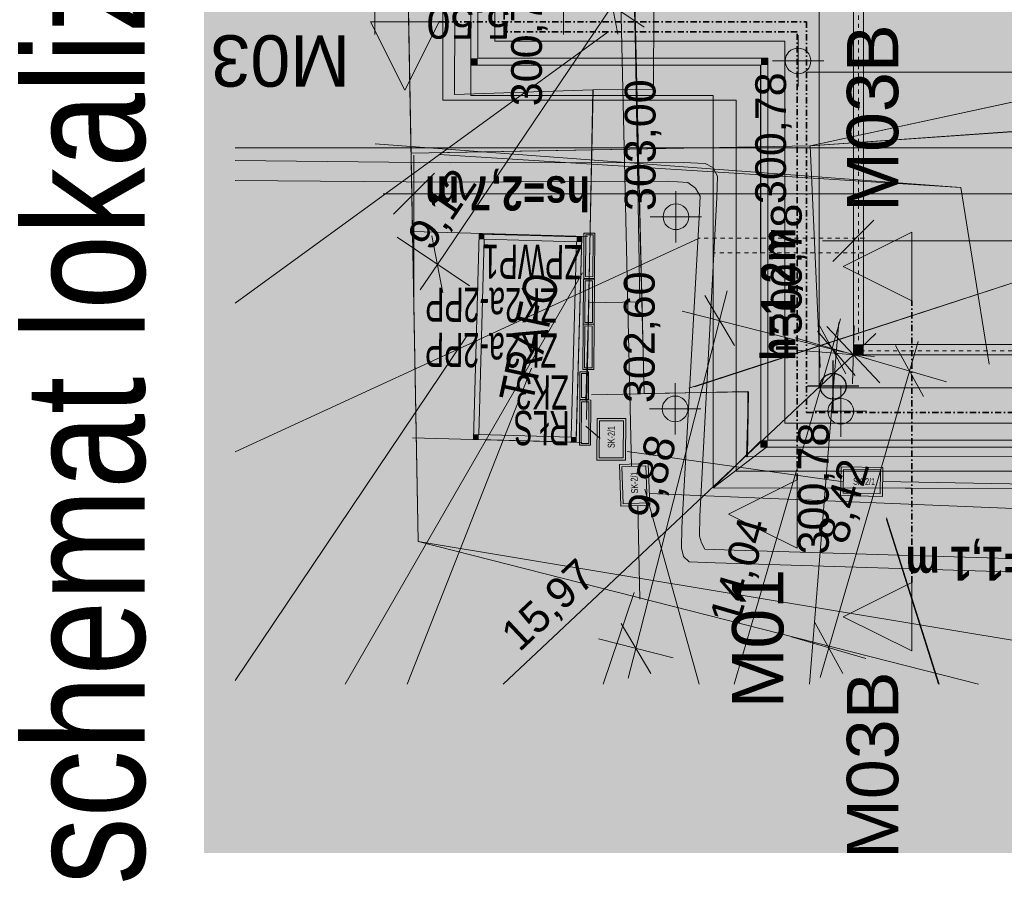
# Model space of a CAD drawing. Extents: x 250 to 10950, y 49 to 2920.
# Tile 15 of 23: x 9904 to 10314, y 1320 to 1681. Entities that reach past the tile are written whole.
import ezdxf
from ezdxf.xclip import XClip

# ---------------------------------------------------------------- set-up
doc = ezdxf.new("R2010")
doc.units = 0
doc.header["$MEASUREMENT"] = 0
doc.header["$XCLIPFRAME"] = 0
for name, pattern in [('Kropki i Kreski', [72, 36, -18, 0, -18]), ('Przerywana', [48, 24, -24]), ('zzzxref_260316$0$DASHED', [190500, 127000, -63500]), ('zzzxref_260316$0$pzt_11-06-2015 (2)$0$j-CENTER', [2000000.0, 1250000.0, -250000, 250000, -250000])]:
    doc.linetypes.add(name, pattern=pattern)
for name, color, linetype in [('-16._--- NOWE PZT_11_0', 7, 'Continuous'), ('-16._--- NOWE PZT_11_01FORMA - PZT - Inne obiekty', 7, 'Continuous'), ('-16._--- NOWE PZT_11_FORMA - Arch 01 - 820-G Rysunki Obrazki', 7, 'Continuous'), ('-16._--- NOWE PZT_11_FORMA - Arch 01 - PZT 0 ZAKRES OPRACOWANIA', 7, 'Continuous'), ('-16._--- NOWE PZT_11_FORMA - Arch 01 - PZT 1 Strefy', 7, 'Continuous'), ('-16._--- NOWE PZT_11_FORMA - Arch 01 - PZT 2 Budynki', 7, 'Continuous'), ('-16._--- NOWE PZT_11_FORMA - Arch 01 - PZT 2 Inne obiekty', 7, 'Continuous'), ('-16._--- NOWE PZT_11_FORMA - Arch 01 - PZT-3 Ukształtowanie terenu', 7, 'Continuous'), ('-16._--- NOWE PZT_11_FORMA - Arch 01 - PZT-3 Zagospodarowanie', 7, 'Continuous'), ('-16._--- NOWE PZT_11_FORMA - Arch 01 - PZT-5 Opisy ogólne - Opisy szczegółowe', 7, 'Continuous'), ('-16._--- NOWE PZT_11_GES_PrzewodCieplowniczy', 7, 'Continuous'), ('-16._--- NOWE PZT_11_IE_UWAGI', 7, 'Continuous'), ('-16._--- NOWE PZT_11_SEL_atrybut_bloku1', 7, 'Continuous'), ('-16._--- NOWE PZT_11_SEL_do_likwidacji', 7, 'Continuous'), ('-16._--- NOWE PZT_11_SEL_kanalizacja_kablowa_nN', 7, 'Continuous'), ('-16._--- NOWE PZT_11_SEL_opis_odnosnik', 7, 'Continuous'), ('-16._--- NOWE PZT_11_SEL_sieci_kable_nN', 7, 'Continuous'), ('-16._--- NOWE PZT_11_SEL_sieci_kable_nN_oswietlenie', 7, 'Continuous'), ('-16._--- NOWE PZT_11_SEL_zlacze_nN', 7, 'Continuous'), ('-16._--- NOWE PZT_11_SEN_kanalizacja_kablowa', 7, 'Continuous'), ('-16._--- NOWE PZT_11_SEN_kanalizacja_kablowa_studnie', 7, 'Continuous'), ('-16._--- NOWE PZT_11_SEN_studnia_kablowa_typ', 7, 'Continuous'), ('-16._--- NOWE PZT_11_zzzxref_260316$0$_Tt_DO_LIKWIDACJI', 7, 'Continuous'), ('-16._--- NOWE PZT_11_zzzxref_260316$0$_TT_WODA_PRZYLACZE_II etap', 7, 'Continuous'), ('-2._Model schemat_10_0', 7, 'Continuous'), ('-2._Model schemat_10_01FORMA - PZT - Inne obiekty', 7, 'Continuous'), ('-2._Model schemat_10_09FORMA  - nawierzchnie MODEL', 7, 'Continuous'), ('-2._Model schemat_10_FORMA - Arch 01 - PZT-3 Ukształtowanie terenu', 7, 'Continuous'), ('-4._PZT_12_01FORMA - PZT - Znaczniki ukryta', 7, 'Continuous'), ('FORMA - Arch 01 - 820-G Rysunki Obrazki', 7, 'Continuous')]:
    doc.layers.add(name, color=color, linetype=linetype)
doc.styles.add('STYL_AUTOMATYCZNY_10', font='arial.ttf')
doc.styles.add('STYL_AUTOMATYCZNY_12', font='arial.ttf', dxfattribs={"width": 0.8})
doc.styles.add('STYL_AUTOMATYCZNY_2', font='arial.ttf')
doc.styles.add('STYL_AUTOMATYCZNY_7', font='arial.ttf', dxfattribs={"width": 0.8})
doc.styles.add('STYL_AUTOMATYCZNY_9', font='arial.ttf', dxfattribs={"width": 0.6})
doc.linetypes.add('likwidacja1', pattern='A,0,[3,U09 PZT - mury oporowe - widoki1.Shx,S=20000,R=0,X=0,Y=0],-20000,0', length=20000)
doc.linetypes.add('SEL_eN', pattern='A,0,[2,U09 PZT - mury oporowe - widoki1.Shx,S=793.650794,R=0,X=0,Y=0],-100000,0', length=100000)
doc.linetypes.add('SEL_eNN', pattern='A,0,[7,U09 PZT - mury oporowe - widoki1.Shx,S=793.650794,R=0,X=0,Y=0],-100000,0', length=100000)
doc.linetypes.add('SEL_knN', pattern='A,0,[6,U09 PZT - mury oporowe - widoki1.Shx,S=793.650794,R=0,X=0,Y=0],-100000,0', length=100000)
doc.linetypes.add('SEN_t', pattern='A,0,[5,U09 PZT - mury oporowe - widoki1.Shx,S=793.650794,R=0,X=0,Y=0],-100000,0', length=100000)
doc.linetypes.add('zzzxref_260316$0$likwidacja1', pattern='A,0,[1,U09 PZT - mury oporowe - widoki1.Shx,S=20000,R=0,X=0,Y=0],-20000,0', length=20000)

# ---------------------------------------------------------------- blocks, each defined once
blk = doc.blocks.new('Rysunek_1_11', base_point=(-3505022.7, 4142748.11))
at = {"layer": '-16._--- NOWE PZT_11_FORMA - Arch 01 - PZT 1 Strefy', "linetype": 'Continuous', "lineweight": 0, "true_color": 0x577933}
blk.add_hatch(color=77, dxfattribs=at).paths.add_polyline_path([(10045.95, 2800.71), (10065.05, 1743.93), (10067.8, 1592.7), (10138.2, 1590.47), (10135.79, 1505.07), (10069.36, 1506.95), (10070.14, 1463.85), (10303.05, 1404.47), (10923.4, 1404.47), (10923.4, 1513.03), (10222.55, 1513.03), (10222.55, 1671.86), (10102.04, 1671.86), (10102.04, 2745.27), (10923.4, 2745.27), (10923.4, 2786.02)])
at = {"layer": '-16._--- NOWE PZT_11_FORMA - Arch 01 - PZT 1 Strefy', "linetype": 'Continuous', "lineweight": 0, "true_color": 0x606060}
for points in [[(10102.04, 1671.86), (10222.55, 1671.86), (10222.55, 1513.03), (10923.4, 1513.03), (10923.4, 1541.5), (10251.03, 1541.5), (10251.03, 1700.34), (10130.51, 1700.34), (10130.51, 2602.58), (10130.51, 2627.86), (10130.51, 2713.26), (10247.98, 2713.26), (10527.04, 2713.26), (10527.04, 2745.27), (10218.08, 2745.27), (10102.04, 2745.27)], [(10067.8, 1592.7), (10069.36, 1506.95), (10135.79, 1505.07), (10138.2, 1590.47)]]:
    blk.add_hatch(color=251, dxfattribs=at).paths.add_polyline_path(points)
at = {"layer": '-16._--- NOWE PZT_11_FORMA - Arch 01 - PZT 1 Strefy', "linetype": 'Continuous', "lineweight": 0, "true_color": 0xf0e6d9}
blk.add_hatch(color=254, dxfattribs=at).paths.add_polyline_path([(10130.51, 2713.26), (10130.51, 1700.34), (10251.03, 1700.34), (10251.03, 1541.5), (10923.4, 1541.5), (10923.4, 1898.95), (10527.04, 1898.95), (10527.04, 2627.86), (10386.8, 2627.86), (10386.8, 2713.26)])
at = {"layer": '-16._--- NOWE PZT_11_FORMA - Arch 01 - PZT 2 Budynki', "linetype": 'Continuous', "lineweight": 0, "true_color": 0x000000}
for points in [[(10255.3, 1545.77), (10255.3, 1700.34), (10251.03, 1700.34), (10251.03, 1545.77)], [(10165.68, 1677), (10158.56, 1689.33), (10151.44, 1677)], [(10227.2, 1621.36), (10239.53, 1628.48), (10227.2, 1635.6)], [(10095.29, 1508.35), (10097.58, 1589.48), (10095.45, 1589.54), (10093.15, 1508.41)], [(10097.58, 1589.48), (10095.51, 1591.67), (10095.45, 1589.54)], [(10097.58, 1589.48), (10097.64, 1591.61), (10095.51, 1591.67)], [(10097.58, 1589.48), (10136.01, 1588.39), (10136.07, 1590.53), (10097.64, 1591.61)], [(10136.01, 1588.39), (10133.71, 1507.27), (10135.85, 1507.21), (10138.14, 1588.33)], [(10136.01, 1588.39), (10138.2, 1590.47), (10136.07, 1590.53)], [(10138.14, 1588.33), (10138.2, 1590.47), (10136.01, 1588.39)], [(10227.2, 1551.97), (10239.53, 1559.09), (10227.2, 1566.21)], [(10251.03, 1545.77), (10251.03, 1541.5), (10255.3, 1545.77)], [(10255.3, 1545.77), (10251.03, 1541.5), (10255.3, 1541.5)], [(10923.4, 1545.77), (10255.3, 1545.77), (10255.3, 1541.5), (10923.4, 1541.5)], [(10093.15, 1508.41), (10093.09, 1506.28), (10095.29, 1508.35)], [(10093.09, 1506.28), (10095.23, 1506.22), (10095.29, 1508.35)], [(10133.71, 1507.27), (10095.29, 1508.35), (10095.23, 1506.22), (10133.65, 1505.13)], [(10133.65, 1505.13), (10135.79, 1505.07), (10133.71, 1507.27)], [(10133.71, 1507.27), (10135.79, 1505.07), (10135.85, 1507.21)]]:
    blk.add_hatch(color=18, dxfattribs=at).paths.add_polyline_path(points)
at = {"layer": '-16._--- NOWE PZT_11_FORMA - Arch 01 - PZT 2 Inne obiekty', "linetype": 'Continuous', "lineweight": 18}
for points in [[(10092.07, 2752.39), (10092.07, 1664.74), (10094.92, 1664.74), (10094.92, 2752.39)], [(10094.92, 1664.74), (10092.07, 1661.89), (10094.92, 1661.89)], [(10092.07, 1661.89), (10094.92, 1664.74), (10092.07, 1664.74)], [(10212.59, 1664.74), (10094.92, 1664.74), (10094.92, 1661.89), (10212.59, 1661.89)], [(10212.59, 1661.89), (10215.44, 1661.89), (10215.44, 1664.74)], [(10212.59, 1664.74), (10212.59, 1661.89), (10215.44, 1664.74)], [(10215.44, 1505.91), (10215.44, 1661.89), (10212.59, 1661.89), (10212.59, 1505.91)], [(10215.44, 1505.91), (10212.59, 1503.06), (10215.44, 1503.06)], [(10212.59, 1505.91), (10212.59, 1503.06), (10215.44, 1505.91)], [(10215.44, 1505.91), (10215.44, 1503.06), (10923.4, 1503.06), (10923.4, 1505.91)]]:
    blk.add_hatch(color=211, dxfattribs=at).paths.add_polyline_path(points)
at = {"layer": '-16._--- NOWE PZT_11_FORMA - Arch 01 - PZT-3 Ukształtowanie terenu', "linetype": 'Continuous', "lineweight": 18}
for points in [[(10228.05, 1663.64), (10228.05, 1668.98), (10226, 1668.57), (10224.27, 1667.41), (10223.11, 1665.68), (10222.71, 1663.64)], [(10228.05, 1663.64), (10228.05, 1658.3), (10230.09, 1658.71), (10231.82, 1659.86), (10232.98, 1661.6), (10233.39, 1663.64)], [(10177.28, 1598.83), (10177.28, 1604.17), (10175.24, 1603.76), (10173.51, 1602.61), (10172.35, 1600.88), (10171.95, 1598.83)], [(10177.28, 1598.83), (10177.28, 1593.49), (10179.33, 1593.9), (10181.06, 1595.06), (10182.22, 1596.79), (10182.62, 1598.83)], [(10176.93, 1518.97), (10176.93, 1524.31), (10174.88, 1523.9), (10173.15, 1522.74), (10171.99, 1521.01), (10171.59, 1518.97)], [(10245.81, 1517.98), (10245.81, 1523.32), (10243.77, 1522.92), (10242.04, 1521.76), (10240.88, 1520.03), (10240.47, 1517.98)], [(10176.93, 1518.97), (10176.93, 1513.63), (10178.97, 1514.03), (10180.7, 1515.19), (10181.86, 1516.92), (10182.27, 1518.97)], [(10245.81, 1517.98), (10245.81, 1512.65), (10247.86, 1513.05), (10249.59, 1514.21), (10250.75, 1515.94), (10251.15, 1517.98)]]:
    blk.add_hatch(color=226, dxfattribs=at).paths.add_polyline_path(points)
at = {"layer": '-16._--- NOWE PZT_11_SEL_opis_odnosnik', "linetype": 'Continuous', "lineweight": 0, "ltscale": 0.07119, "true_color": 0x000000}
for points in [[(10148.4, 1676.72), (10149.79, 1674.81), (10154.85, 1679.95)], [(10148.4, 1676.72), (10149.79, 1674.81), (10154.85, 1679.95)], [(10137.44, 1576.17), (10139.5, 1574.98), (10142.02, 1581.74)], [(10089.52, 1550.11), (10091.49, 1548.79), (10094.48, 1555.36)], [(10089.52, 1550.11), (10091.49, 1548.79), (10094.48, 1555.36)], [(10116.15, 1536.29), (10118.36, 1535.42), (10119.86, 1542.48)], [(10116.15, 1536.29), (10118.36, 1535.42), (10119.86, 1542.48)], [(10183.04, 1526.43), (10182.3, 1528.69), (10175.9, 1525.35)], [(10185.4, 1526.96), (10184.66, 1529.21), (10178.26, 1525.87)], [(10163.24, 1485.23), (10165.53, 1485.87), (10162.48, 1492.41)], [(10163.24, 1485.23), (10165.53, 1485.87), (10162.48, 1492.41)], [(10263.69, 1473.33), (10265.95, 1474.04), (10262.68, 1480.48)], [(10263.71, 1472.57), (10265.97, 1473.29), (10262.69, 1479.72)], [(10158.75, 1443), (10161, 1442.24), (10162.14, 1449.37)], [(10158.75, 1443), (10161, 1442.24), (10162.14, 1449.37)]]:
    blk.add_hatch(color=18, dxfattribs=at).paths.add_polyline_path(points)
at = {"layer": '-16._--- NOWE PZT_11_SEL_sieci_kable_nN', "linetype": 'Continuous', "lineweight": 18, "ltscale": 0.07119}
h = blk.add_hatch(color=1, dxfattribs=at)
h.paths.add_polyline_path([(10144.49, 1515.01), (10144.42, 1497.64), (10156.38, 1497.6), (10156.45, 1514.97)])
h.paths.add_polyline_path([(10155.39, 1498.6), (10145.42, 1498.63), (10145.48, 1514.01), (10155.45, 1513.97)], flags=0)
h = blk.add_hatch(color=1, dxfattribs=at)
h.paths.add_polyline_path([(10245.72, 1482.9), (10263.09, 1482.59), (10263.3, 1494.55), (10245.93, 1494.85)])
h.paths.add_polyline_path([(10246.74, 1483.88), (10246.91, 1493.84), (10262.28, 1493.57), (10262.11, 1483.61)], flags=0)
at = {"layer": '-16._--- NOWE PZT_11_SEL_zlacze_nN', "linetype": 'Continuous', "lineweight": 18, "ltscale": 0.07119}
for points in [[(10139.06, 1592.03), (10138.94, 1573.24), (10143.49, 1573.21), (10143.62, 1592)], [(10138.8, 1572.96), (10138.68, 1554.17), (10143.24, 1554.14), (10143.36, 1572.93)], [(10138.68, 1554.17), (10138.56, 1535.37), (10143.12, 1535.34), (10143.24, 1554.14)], [(10137.38, 1534.35), (10137.31, 1522.96), (10140.87, 1522.93), (10140.94, 1534.32)], [(10137.29, 1522.68), (10137.17, 1503.88), (10141.72, 1503.85), (10141.84, 1522.65)]]:
    blk.add_hatch(color=1, dxfattribs=at).paths.add_polyline_path(points)
at = {"layer": '-16._--- NOWE PZT_11_SEN_kanalizacja_kablowa_studnie', "linetype": 'Continuous', "lineweight": 18, "ltscale": 0.07119}
h = blk.add_hatch(color=30, dxfattribs=at)
h.paths.add_polyline_path([(10153.81, 1495.87), (10154.43, 1478.51), (10166.39, 1478.94), (10165.76, 1496.3)])
h.paths.add_polyline_path([(10165.35, 1479.9), (10155.39, 1479.54), (10154.84, 1494.91), (10164.8, 1495.27)], flags=0)
at = {"layer": '-16._--- NOWE PZT_11_0', "color": 85, "linetype": 'Continuous', "lineweight": 18, "ltscale": 0.07119}
for p, q in [((10052.18, 1706.7), (10052.18, 1674.66)), ((10130.51, 1706.7), (10130.51, 1674.66)), ((10134.05, 1697.94), (10164.1, 1677.63)), ((10150.83, 1686.6), (10078.13, 1579.07)), ((10923.4, 1627.47), (9994.03, 1627.47)), ((10068.38, 1624.44), (10068.38, 1564.83)), ((10068.38, 1608.43), (10055.57, 1608.43)), ((10923.4, 1608.43), (10068.38, 1608.43)), ((10251.03, 1604.87), (10251.03, 1545.77)), ((10061.35, 1590.41), (10091.4, 1570.1)), ((10251.03, 1588.85), (10238.22, 1588.85)), ((10923.4, 1588.85), (10251.03, 1588.85)), ((10078.13, 1579.07), (10070.95, 1568.46)), ((10195.4, 1555.69), (10198.56, 1568.1)), ((10246.89, 1542.56), (10179.88, 1559.64)), ((10160.65, 1419.41), (10195.4, 1555.69)), ((10245.75, 1556.39), (10242.16, 1544.09)), ((10240.05, 1553.16), (10262.01, 1529.84)), ((10243.91, 1542.07), (10244.93, 1554.85)), ((10226.78, 1548.57), (10257.54, 1539.61)), ((10260.36, 1550.29), (10251.03, 1541.5)), ((10242.16, 1544.09), (10201.47, 1404.47)), ((10259.87, 1540.79), (10227.94, 1543.35)), ((10274.38, 1534.7), (10277.96, 1547)), ((10251.03, 1541.5), (10105.48, 1404.47)), ((10232.87, 1404.47), (10243.91, 1542.07)), ((10289.76, 1530.22), (10255.13, 1540.31)), ((10523.05, 1541.5), (10255.3, 1541.5)), ((10240.84, 1419.61), (10274.38, 1534.7)), ((10176.17, 1415.45), (10145.13, 1423.37)), ((10256.22, 1415.13), (10225.31, 1424.14)), ((10157.48, 1406.99), (10160.65, 1419.41)), ((10237.26, 1407.31), (10240.84, 1419.61))]:
    blk.add_line(p, q, dxfattribs=at)
at = {"layer": '-16._--- NOWE PZT_11_0', "color": 45, "linetype": 'Continuous', "lineweight": 18, "ltscale": 0.07119}
for p, q in [((10153.12, 1674.74), (10148.54, 1698.46)), ((10076.93, 1616.97), (10059.84, 1599.88)), ((10259.57, 1597.4), (10242.49, 1580.31)), ((10075.83, 1590.93), (10080.42, 1567.21)), ((10201.57, 1545.3), (10189.23, 1566.08)), ((10251.74, 1532.88), (10236.07, 1551.27)), ((10247.97, 1533.5), (10236.35, 1554.68)), ((10250.67, 1529.43), (10251.39, 1553.58)), ((10280.19, 1524.11), (10268.57, 1545.29)), ((10154.48, 1429.8), (10166.82, 1409.02)), ((10235.03, 1430.21), (10246.65, 1409.02))]:
    blk.add_line(p, q, dxfattribs=at)
at = {"layer": '-16._--- NOWE PZT_11_01FORMA - PZT - Inne obiekty', "color": 222, "linetype": 'likwidacja1', "lineweight": 18, "ltscale": 0.07119}
for p, q in [((10686.13, 1660.1), (10233.09, 1628.41)), ((10233.09, 1628.41), (10237.24, 1536.17))]:
    blk.add_line(p, q, dxfattribs=at)
at = {"layer": '-16._--- NOWE PZT_11_01FORMA - PZT - Inne obiekty', "color": 221, "linetype": 'likwidacja1', "lineweight": 18, "ltscale": 0.07119}
for p, q in [((10348.34, 1653.31), (10233.09, 1628.41)), ((10233.09, 1628.41), (10075.62, 1625.43)), ((10078.77, 1624.72), (10295.77, 1611.03)), ((10295.77, 1611.03), (10307.42, 1537.56))]:
    blk.add_line(p, q, dxfattribs=at)
at = {"layer": '-16._--- NOWE PZT_11_FORMA - Arch 01 - 820-G Rysunki Obrazki', "color": 7, "linetype": 'Continuous', "lineweight": 18, "ltscale": 0.07119}
blk.add_line((10186.64, 1589.79), (9994.03, 1501.08), dxfattribs=at)
at = {"layer": '-16._--- NOWE PZT_11_FORMA - Arch 01 - 820-G Rysunki Obrazki', "color": 226, "linetype": 'Przerywana', "lineweight": 18, "ltscale": 0.07119, "flags": 128}
for points in [[(10255.63, 1590), (10186.41, 1590)], [(10255.3, 1583.83), (10193, 1583.83)]]:
    blk.add_lwpolyline(points, dxfattribs=at)
at = {"layer": '-16._--- NOWE PZT_11_FORMA - Arch 01 - PZT 0 ZAKRES OPRACOWANIA', "color": 233, "linetype": 'zzzxref_260316$0$DASHED', "lineweight": 18, "ltscale": 0.07119}
for p, q in [((10065.05, 1743.93), (10070.14, 1463.85)), ((10070.14, 1463.85), (10303.05, 1404.47))]:
    blk.add_line(p, q, dxfattribs=at)
at = {"layer": '-16._--- NOWE PZT_11_FORMA - Arch 01 - PZT 2 Budynki', "color": 244, "linetype": 'Continuous', "lineweight": 18, "ltscale": 0.07119, "flags": 128}
for points in [[(10255.3, 1545.77), (10255.3, 1704.61)], [(10251.03, 1700.34), (10251.03, 1545.77)], [(10095.51, 1591.67), (10093.09, 1506.28)], [(10095.29, 1508.35), (10097.58, 1589.48)], [(10095.51, 1591.67), (10097.64, 1591.61)], [(10097.58, 1589.48), (10136.01, 1588.39)], [(10136.07, 1590.53), (10097.64, 1591.61)], [(10136.01, 1588.39), (10133.71, 1507.27)], [(10135.85, 1507.21), (10138.2, 1590.47)], [(10138.2, 1590.47), (10136.07, 1590.53)], [(10251.03, 1541.5), (10251.03, 1545.77)], [(10923.4, 1545.77), (10255.3, 1545.77)], [(10251.03, 1541.5), (10923.4, 1541.5)], [(10093.09, 1506.28), (10095.23, 1506.22)], [(10095.23, 1506.22), (10135.79, 1505.07)], [(10133.71, 1507.27), (10095.29, 1508.35)], [(10135.79, 1505.07), (10135.85, 1507.21)]]:
    blk.add_lwpolyline(points, dxfattribs=at)
at = {"layer": '-16._--- NOWE PZT_11_FORMA - Arch 01 - PZT 2 Inne obiekty', "color": 211, "linetype": 'Continuous', "lineweight": 18, "ltscale": 0.07119, "flags": 128}
for points in [[(10092.07, 2755.24), (10092.07, 1661.89)], [(10094.92, 1664.74), (10094.92, 2752.39)], [(10092.07, 1661.89), (10094.92, 1661.89)], [(10215.44, 1664.74), (10094.92, 1664.74)], [(10094.92, 1661.89), (10212.59, 1661.89)], [(10212.59, 1661.89), (10212.59, 1503.06)], [(10215.44, 1664.74), (10215.44, 1661.89)], [(10215.44, 1505.91), (10215.44, 1661.89)], [(10212.59, 1503.06), (10215.44, 1503.06)], [(10923.4, 1505.91), (10215.44, 1505.91)], [(10215.44, 1503.06), (10923.4, 1503.06)]]:
    blk.add_lwpolyline(points, dxfattribs=at)
at = {"layer": '-16._--- NOWE PZT_11_FORMA - Arch 01 - PZT-3 Ukształtowanie terenu', "color": 226, "linetype": 'Continuous', "lineweight": 18, "ltscale": 0.07119}
for p, q in [((10228.05, 1652.96), (10228.05, 1674.32)), ((10238.73, 1663.64), (10217.37, 1663.64)), ((10177.28, 1588.15), (10177.28, 1609.51)), ((10187.96, 1598.83), (10166.61, 1598.83)), ((10176.93, 1508.29), (10176.93, 1529.65)), ((10245.81, 1507.31), (10245.81, 1528.66)), ((10187.6, 1518.97), (10166.25, 1518.97)), ((10256.49, 1517.98), (10235.14, 1517.98))]:
    blk.add_line(p, q, dxfattribs=at)
for centre in [(10228.05, 1663.64), (10177.28, 1598.83), (10176.93, 1518.97), (10245.81, 1517.98)]:
    blk.add_circle(centre, 5.34, dxfattribs=at)
at = {"layer": '-16._--- NOWE PZT_11_FORMA - Arch 01 - PZT-3 Zagospodarowanie', "color": 244, "linetype": 'Continuous', "lineweight": 18, "ltscale": 0.07119}
for p, q in [((10102.04, 1671.86), (10102.04, 2745.27)), ((10102.04, 1671.86), (10222.55, 1671.86)), ((10222.55, 1671.86), (10222.55, 1513.03)), ((10140.57, 1590.64), (10067.8, 1592.7)), ((10222.55, 1513.03), (10923.4, 1513.03)), ((10138.15, 1505), (10067.82, 1506.99))]:
    blk.add_line(p, q, dxfattribs=at)
at = {"layer": '-16._--- NOWE PZT_11_FORMA - Arch 01 - PZT-3 Zagospodarowanie', "color": 203, "linetype": 'zzzxref_260316$0$pzt_11-06-2015 (2)$0$j-CENTER', "lineweight": 18, "ltscale": 0.07119}
for q in [(10236.79, 1686.1), (10923.4, 1527.77)]:
    blk.add_line((10236.79, 1527.77), q, dxfattribs=at)
at = {"layer": '-16._--- NOWE PZT_11_FORMA - Arch 01 - PZT-3 Zagospodarowanie', "color": 245, "linetype": 'SEL_eNN', "lineweight": 18, "ltscale": 0.07119, "flags": 128}
blk.add_lwpolyline([(10923.4, 1493.14), (10202.3, 1493.14), (10202.3, 1647.38), (10080.44, 1647.38), (10080.44, 2765.65), (10739.75, 2765.65)], dxfattribs=at)
at = {"layer": '-16._--- NOWE PZT_11_GES_PrzewodCieplowniczy', "color": 7, "linetype": 'Continuous', "lineweight": 18, "ltscale": 0.07119, "flags": 128}
blk.add_lwpolyline([(10231.55, 1658.92), (10510.62, 1658.92)], dxfattribs=at)
at = {"layer": '-16._--- NOWE PZT_11_GES_PrzewodCieplowniczy', "color": 212, "linetype": 'Continuous', "lineweight": 18, "ltscale": 0.07119, "flags": 128}
for points in [[(9994.03, 1622.2), (10083.45, 1621.33), (10180.47, 1621.45), (10189.4, 1620.99), (10192.67, 1619.27), (10194.52, 1615.67), (10194.22, 1606.85), (10187.16, 1474.38), (10187.13, 1466.09), (10187.84, 1463.32), (10189.31, 1460.67), (10201.45, 1460.24), (10356.99, 1455.51), (10528.8, 1450.62), (10538.98, 1449.89), (10549.88, 1450.46), (10720.4, 1448.32), (10855.92, 1448.03), (10923.4, 1447.49)], [(10923.4, 1441.42), (10856.22, 1442), (10713.82, 1443.48), (10543.64, 1445.1), (10532.25, 1445.65), (10521.64, 1445.75), (10351.33, 1450.17), (10193.61, 1454.94), (10182.78, 1455.37), (10180.36, 1457.64), (10179.63, 1461), (10179.75, 1469.71), (10186.87, 1598.38), (10187.36, 1607.45), (10185.45, 1610.77), (10182.16, 1613.08), (10173.68, 1613.59), (10082.89, 1613.3), (9994.03, 1613.91)]]:
    blk.add_lwpolyline(points, dxfattribs=at)
at = {"layer": '-16._--- NOWE PZT_11_IE_UWAGI', "color": 71, "linetype": 'Continuous', "lineweight": 18, "ltscale": 0.07119, "flags": 128}
blk.add_lwpolyline([(10135.79, 1505.07), (10138.2, 1590.47), (10095.51, 1591.67), (10093.09, 1506.28)], close=True, dxfattribs=at)
at = {"layer": '-16._--- NOWE PZT_11_SEL_do_likwidacji', "color": 1, "linetype": 'likwidacja1', "lineweight": 18, "ltscale": 0.07119, "flags": 128}
for points in [[(10067.23, 1625.27), (10233.09, 1628.41), (10348.34, 1653.31), (10365.62, 1676.54), (10377.17, 1682.51), (10392.36, 1684.12), (10432.52, 1677.25), (10468.2, 1658.92), (10698.84, 1404.47)], [(10307.42, 1537.56), (10295.77, 1611.03), (10052.32, 1629.11)]]:
    blk.add_lwpolyline(points, dxfattribs=at)
at = {"layer": '-16._--- NOWE PZT_11_SEL_kanalizacja_kablowa_nN', "color": 1, "linetype": 'SEL_knN', "lineweight": 18, "ltscale": 0.07119, "flags": 128}
for points in [[(10139.8, 1511.83), (10145.79, 1506.73)], [(10156.97, 1501.22), (10246.87, 1488.7)], [(10263.09, 1488.8), (10580.88, 1482.9)]]:
    blk.add_lwpolyline(points, dxfattribs=at)
at = {"layer": '-16._--- NOWE PZT_11_SEL_opis_odnosnik', "color": 7, "linetype": 'Continuous', "lineweight": 18, "ltscale": 0.07119}
for p, q in [((10149.1, 1675.77), (9994.03, 1562.95)), ((10149.1, 1675.77), (9994.03, 1562.95)), ((10182.67, 1527.56), (10393.64, 1596.33)), ((10185.03, 1528.09), (10393.64, 1596.33)), ((10138.47, 1575.57), (10039.85, 1404.47)), ((10090.51, 1549.45), (9994.03, 1406.1)), ((10090.51, 1549.45), (9994.03, 1406.1)), ((10117.25, 1535.86), (10065.5, 1404.47)), ((10117.25, 1535.86), (10065.5, 1404.47)), ((10164.39, 1485.55), (10186.97, 1404.47)), ((10164.39, 1485.55), (10186.97, 1404.47)), ((10264.82, 1473.69), (10286.66, 1404.47)), ((10264.84, 1472.93), (10286.49, 1404.47)), ((10159.87, 1442.62), (10147.05, 1404.47)), ((10159.87, 1442.62), (10147.05, 1404.47))]:
    blk.add_line(p, q, dxfattribs=at)
at = {"layer": '-16._--- NOWE PZT_11_SEL_sieci_kable_nN', "color": 1, "linetype": 'SEL_eN', "lineweight": 18, "ltscale": 0.07119, "flags": 128}
for points in [[(10140.14, 1514.6), (10142.79, 1651.61), (10085.24, 1649.72), (10086.97, 2070.39), (10131.54, 2069.67)], [(10139.89, 1522.49), (10141.01, 1563.03), (10162.27, 1563.49), (10159.98, 1700.64)], [(10923.4, 1496.08), (10850.14, 1499.3), (10207.05, 1499.02), (10207.47, 1526.01), (10164.12, 1525.41), (10159.98, 1700.64)], [(10140.35, 1535.33), (10142.81, 1651.62), (10167.97, 1651.95), (10168.11, 1686.19), (10237.64, 1685.95), (10246.66, 1689.65)], [(10142.13, 1524.83), (10207.17, 1526.17), (10207.01, 1499.03), (10849.67, 1499.21), (10850.79, 1537.25), (10851.38, 1541.91)]]:
    blk.add_lwpolyline(points, dxfattribs=at)
at = {"layer": '-16._--- NOWE PZT_11_SEL_sieci_kable_nN', "color": 1, "linetype": 'Continuous', "lineweight": 18, "ltscale": 0.07119, "flags": 128}
for points in [[(10144.42, 1497.64), (10144.49, 1515.01), (10156.45, 1514.97), (10156.38, 1497.6)], [(10144.42, 1497.64), (10144.49, 1515.01), (10156.45, 1514.97), (10156.38, 1497.6)], [(10145.42, 1498.63), (10145.48, 1514.01), (10155.45, 1513.97), (10155.39, 1498.6)], [(10145.42, 1498.63), (10145.48, 1514.01), (10155.45, 1513.97), (10155.39, 1498.6)], [(10245.93, 1494.85), (10263.3, 1494.55), (10263.09, 1482.59), (10245.72, 1482.9)], [(10245.93, 1494.85), (10263.3, 1494.55), (10263.09, 1482.59), (10245.72, 1482.9)], [(10246.91, 1493.84), (10262.28, 1493.57), (10262.11, 1483.61), (10246.74, 1483.88)], [(10246.91, 1493.84), (10262.28, 1493.57), (10262.11, 1483.61), (10246.74, 1483.88)]]:
    blk.add_lwpolyline(points, close=True, dxfattribs=at)
at = {"layer": '-16._--- NOWE PZT_11_SEL_sieci_kable_nN_oswietlenie', "color": 18, "linetype": 'SEL_eNN', "lineweight": 18, "ltscale": 0.07119, "true_color": 0x0a0909, "flags": 128}
blk.add_lwpolyline([(10159.68, 1701.26), (10164.12, 1525.41), (10207.47, 1526.01), (10206.67, 1499.02), (10850.14, 1499.3), (10923.4, 1496.08)], dxfattribs=at)
at = {"layer": '-16._--- NOWE PZT_11_SEL_zlacze_nN', "color": 1, "linetype": 'SEL_eN', "lineweight": 18, "ltscale": 0.07119, "flags": 128}
for points in [[(10138.94, 1573.24), (10139.06, 1592.03), (10143.62, 1592), (10143.49, 1573.21)], [(10139.65, 1573.95), (10139.77, 1591.32), (10142.9, 1591.3), (10142.79, 1573.93)], [(10138.68, 1554.17), (10138.8, 1572.96), (10143.36, 1572.93), (10143.24, 1554.14)], [(10139.4, 1554.88), (10139.51, 1572.25), (10142.64, 1572.23), (10142.53, 1554.86)], [(10138.56, 1535.37), (10138.68, 1554.17), (10143.24, 1554.14), (10143.12, 1535.34)], [(10139.28, 1536.08), (10139.39, 1553.45), (10142.52, 1553.43), (10142.41, 1536.06)], [(10137.31, 1522.96), (10137.38, 1534.35), (10140.94, 1534.32), (10140.87, 1522.93)], [(10138.02, 1523.66), (10138.09, 1533.63), (10140.22, 1533.62), (10140.16, 1523.65)], [(10137.17, 1503.88), (10137.29, 1522.68), (10141.84, 1522.65), (10141.72, 1503.85)], [(10137.88, 1504.59), (10137.99, 1521.96), (10141.13, 1521.94), (10141.01, 1504.57)]]:
    blk.add_lwpolyline(points, close=True, dxfattribs=at)
at = {"layer": '-16._--- NOWE PZT_11_SEN_kanalizacja_kablowa', "color": 30, "linetype": 'SEN_t', "lineweight": 18, "ltscale": 0.07119, "flags": 128}
for points in [[(10154.11, 1700.34), (10158.76, 1495.11)], [(10347.9, 1476.32), (10166.34, 1483.78)], [(10161.38, 1478.72), (10162.26, 1439.8)]]:
    blk.add_lwpolyline(points, dxfattribs=at)
at = {"layer": '-16._--- NOWE PZT_11_SEN_kanalizacja_kablowa_studnie', "color": 30, "linetype": 'Continuous', "lineweight": 18, "ltscale": 0.07119, "flags": 128}
for points in [[(10154.43, 1478.51), (10153.81, 1495.87), (10165.76, 1496.3), (10166.39, 1478.94)], [(10154.43, 1478.51), (10153.81, 1495.87), (10165.76, 1496.3), (10166.39, 1478.94)], [(10155.39, 1479.54), (10154.84, 1494.91), (10164.8, 1495.27), (10165.35, 1479.9)], [(10155.39, 1479.54), (10154.84, 1494.91), (10164.8, 1495.27), (10165.35, 1479.9)]]:
    blk.add_lwpolyline(points, close=True, dxfattribs=at)
at = {"layer": '-16._--- NOWE PZT_11_zzzxref_260316$0$_Tt_DO_LIKWIDACJI', "color": 7, "linetype": 'zzzxref_260316$0$likwidacja1', "lineweight": 18, "ltscale": 0.07119, "flags": 128}
blk.add_lwpolyline([(10237.24, 1536.17), (10233.09, 1628.41), (10678.84, 1659.25)], dxfattribs=at)
at = {"layer": '-16._--- NOWE PZT_11_0', "color": 6, "linetype": 'Continuous', "lineweight": 18, "char_height": 12.8142, "attachment_point": 7, "style": 'STYL_AUTOMATYCZNY_10'}
for s, insert, width, rotation in [('\\A1;{\\pql;\\fArial|b0|i0|c238|p0;\\W1.000000;5,50}', (10108.45, 1688.12), 34.2037, 180), ('\\A1;{\\pql;\\fArial|b0|i0|c238|p0;\\W1.000000;9,12}', (10077.48, 1582.7), 34.2037, 55.9363), ('\\A1;{\\pql;\\fArial|b0|i0|c238|p0;\\W1.000000;9,88}', (10171.32, 1471.61), 34.2037, 75.6957), ('\\A1;{\\pql;\\fArial|b0|i0|c238|p0;\\W1.000000;8,42}', (10250.36, 1461.45), 34.2037, 73.753), ('\\A1;{\\pql;\\fArial|b0|i0|c238|p0;\\W1.000000;14,04}', (10205.58, 1427.72), 43.9774, 73.753), ('\\A1;{\\pql;\\fArial|b0|i0|c238|p0;\\W1.000000;15,97}', (10113.82, 1415.84), 43.9774, 43.2733)]:
    blk.add_mtext(s, dxfattribs=dict(at, insert=insert, width=width, rotation=rotation))
at = {"layer": '-16._--- NOWE PZT_11_FORMA - Arch 01 - PZT-5 Opisy ogólne - Opisy szczegółowe', "color": 98, "linetype": 'Continuous', "lineweight": 18, "char_height": 14.23801, "attachment_point": 7, "rotation": 180, "style": 'STYL_AUTOMATYCZNY_12'}
for s, insert in [('\\A1;{\\pql;\\fArial|b1|i0|c238|p0;\\W0.800000;hs=\\fArial|b1|i0|c238|p0;\\W0.800000;2\\fArial|b1|i0|c238|p0;\\W0.800000;,\\fArial|b1|i0|c238|p0;\\W0.800000;7\\fArial|b1|i0|c238|p0;\\W0.800000; m}', (10141.59, 1618.9)), ('\\A1;{\\pql;\\fArial|b1|i0|c238|p0;\\W0.800000;hs=\\fArial|b1|i0|c238|p0;\\W0.800000;1\\fArial|b1|i0|c238|p0;\\W0.800000;,\\fArial|b1|i0|c238|p0;\\W0.800000;1\\fArial|b1|i0|c238|p0;\\W0.800000; m}', (10341.36, 1464.95))]:
    blk.add_mtext(s, dxfattribs=dict(at, insert=insert))
at = {"layer": '-16._--- NOWE PZT_11_FORMA - Arch 01 - PZT-5 Opisy ogólne - Opisy szczegółowe', "color": 242, "linetype": 'Continuous', "lineweight": 18, "insert": (10230.09, 1538.99), "char_height": 14.23801, "attachment_point": 7, "rotation": 90, "style": 'STYL_AUTOMATYCZNY_12'}
blk.add_mtext('\\A1;{\\pql;\\fArial|b1|i0|c238|p0;\\W0.800000;h=\\fArial|b1|i0|c238|p0;\\W0.800000;1\\fArial|b1|i0|c238|p0;\\W0.800000;,\\fArial|b1|i0|c238|p0;\\W0.800000;2\\fArial|b1|i0|c238|p0;\\W0.800000;m}', dxfattribs=at)
at = {"layer": '-16._--- NOWE PZT_11_IE_UWAGI', "color": 71, "linetype": 'Continuous', "lineweight": 18, "insert": (10103.73, 1523.75), "char_height": 14.238, "attachment_point": 1, "rotation": 77.8704, "style": 'STYL_AUTOMATYCZNY_7'}
blk.add_mtext('\\A1;{\\pql;\\pt177.975;\\fArial|b0|i0|c238|p0;\\W0.800000;TRAFO}', dxfattribs=at)
at = {"layer": '-16._--- NOWE PZT_11_SEL_atrybut_bloku1', "color": 7, "linetype": 'Continuous', "lineweight": 18, "char_height": 14.238, "attachment_point": 7, "rotation": 179.6306, "style": 'STYL_AUTOMATYCZNY_9'}
for s, insert in [('\\A1;{\\pql;\\fArial|b0|i0|c238|p0;\\W0.600000;ZPWP1}', (10138.14, 1587.07)), ('\\A1;{\\pql;\\fArial|b0|i0|c238|p0;\\W0.600000;ZK2a-2PP}', (10128.18, 1569.31)), ('\\A1;{\\pql;\\fArial|b0|i0|c238|p0;\\W0.600000;ZK2a-2PP}', (10128.06, 1550.52)), ('\\A1;{\\pql;\\fArial|b0|i0|c238|p0;\\W0.600000;ZK3}', (10132.61, 1533.1)), ('\\A1;{\\pql;\\fArial|b0|i0|c238|p0;\\W0.600000;RŁS}', (10133.14, 1518.22))]:
    blk.add_mtext(s, dxfattribs=dict(at, insert=insert))
at = {"layer": '-16._--- NOWE PZT_11_SEN_studnia_kablowa_typ', "color": 1, "linetype": 'Continuous', "lineweight": 18, "char_height": 2.8476, "attachment_point": 4, "style": 'STYL_AUTOMATYCZNY_9'}
for insert, rotation in [((10150.37, 1502.72), 89.7941), ((10250.93, 1488.84), 359.002)]:
    blk.add_mtext('\\A1;{\\pql;\\fArial|b0|i0|c238|p0;\\W0.600000;SK-2/1}', dxfattribs=dict(at, insert=insert, rotation=rotation))
at = {"layer": '-16._--- NOWE PZT_11_SEN_studnia_kablowa_typ', "color": 30, "linetype": 'Continuous', "lineweight": 18, "insert": (10160.17, 1483.82), "char_height": 2.8476, "attachment_point": 4, "rotation": 92.0672, "style": 'STYL_AUTOMATYCZNY_9'}
blk.add_mtext('\\A1;{\\pql;\\fArial|b0|i0|c238|p0;\\W0.600000;SK-2/1}', dxfattribs=at)
at = {"layer": '-16._--- NOWE PZT_11_zzzxref_260316$0$_TT_WODA_PRZYLACZE_II etap', "color": 226, "linetype": 'Continuous', "lineweight": 18, "char_height": 12.8142, "width": 53.7511, "attachment_point": 7, "rotation": 90, "style": 'STYL_AUTOMATYCZNY_2'}
for s, insert in [('\\A1;{\\pql;\\fArial|b0|i0|c238|p0;\\W1.000000;300,78}', (10123.97, 1644.8)), ('\\A1;{\\pql;\\fArial|b0|i0|c238|p0;\\W1.000000;303,00}', (10171.19, 1601.25)), ('\\A1;{\\pql;\\fArial|b0|i0|c238|p0;\\W1.000000;300,78}', (10225.45, 1604.13)), ('\\A1;{\\pql;\\fArial|b0|i0|c238|p0;\\W1.000000;302,60}', (10170.83, 1521.39)), ('\\A1;{\\pql;\\fArial|b0|i0|c238|p0;\\W1.000000;300,78}', (10243.21, 1458.48))]:
    blk.add_mtext(s, dxfattribs=dict(at, insert=insert))
blk = doc.blocks.new('Rysunek_11_10', base_point=(-3505022.7, 4142748.11))
at = {"layer": '-2._Model schemat_10_FORMA - Arch 01 - PZT-3 Ukształtowanie terenu', "linetype": 'Continuous', "lineweight": 25}
for points in [[(10242.64, 1528.39), (10242.64, 1533.73), (10240.59, 1533.32), (10238.86, 1532.17), (10237.7, 1530.43), (10237.3, 1528.39)], [(10242.64, 1528.39), (10242.64, 1523.05), (10244.68, 1523.46), (10246.41, 1524.62), (10247.57, 1526.35), (10247.97, 1528.39)]]:
    blk.add_hatch(color=6, dxfattribs=at).paths.add_polyline_path(points)
at = {"layer": '-2._Model schemat_10_0', "color": 7, "linetype": 'Przerywana', "lineweight": 13, "ltscale": 0.07119, "flags": 128}
blk.add_lwpolyline([(10826.3, 1543.14), (10253.17, 1543.14), (10253.17, 1702.47), (10132.39, 1702.47), (10132.4, 2711.4), (10385.04, 2711.4), (10385.04, 2625.23), (10526.79, 2625.23), (10526.79, 1898.95), (10826.3, 1898.95)], dxfattribs=at)
at = {"layer": '-2._Model schemat_10_01FORMA - PZT - Inne obiekty', "color": 1, "linetype": 'Continuous', "lineweight": 13, "ltscale": 0.07119, "flags": 128}
for points in [[(10092.07, 2755.24), (10092.07, 1661.89)], [(10094.92, 1664.74), (10094.92, 2752.39)], [(10092.07, 1661.89), (10094.92, 1661.89)], [(10215.44, 1664.74), (10094.92, 1664.74)], [(10094.92, 1661.89), (10212.59, 1661.89)], [(10212.59, 1661.89), (10212.59, 1503.06)], [(10215.44, 1664.74), (10215.44, 1661.89)], [(10215.44, 1505.91), (10215.44, 1661.89)], [(10212.59, 1503.06), (10215.44, 1503.06)], [(10778.24, 1505.91), (10215.44, 1505.91)], [(10215.44, 1503.06), (10778.11, 1503.06)]]:
    blk.add_lwpolyline(points, dxfattribs=at)
at = {"layer": '-2._Model schemat_10_09FORMA  - nawierzchnie MODEL', "color": 251, "linetype": 'Continuous', "lineweight": 13, "ltscale": 0.07119, "true_color": 0x606060, "flags": 128}
for points in [[(10370.41, 1413.95), (10797.42, 1447.58), (10770.14, 1485.17), (10352.4, 1485.92), (10192.82, 1486.21), (10192.82, 1537.02), (10192.82, 1649.31), (10092.07, 1649.31), (10092.07, 2755.24), (10045.95, 2800.71), (10070.14, 1463.85)], [(10215.44, 1505.91), (10778.24, 1505.91), (10778.24, 1513.03), (10222.55, 1513.03), (10222.55, 1671.86), (10102.04, 1671.86), (10102.03, 2745.27), (10691, 2745.28), (10691, 2758.02), (10548.22, 2758.02), (10548.22, 2752.4), (10094.91, 2752.39), (10094.92, 1664.74), (10215.44, 1664.74)], [(10212.51, 1505.63), (10192.82, 1486.21), (10192.82, 1649.31), (10092.07, 1649.31), (10092.07, 1661.89), (10212.5, 1661.89)], [(10214.98, 1503.06), (10192.82, 1486.21), (10212.51, 1505.63)]]:
    blk.add_lwpolyline(points, close=True, dxfattribs=at)
at = {"layer": '-2._Model schemat_10_09FORMA  - nawierzchnie MODEL', "color": 254, "linetype": 'Continuous', "lineweight": 13, "ltscale": 0.07119, "true_color": 0xe8e8e8, "flags": 128}
blk.add_lwpolyline([(10826.3, 1541.5), (10251.03, 1541.5), (10251.03, 1701.1), (10130.54, 1701.1), (10130.54, 2713.26), (10386.8, 2713.26), (10386.8, 2745.28), (10102.04, 2745.27), (10102.04, 1671.86), (10222.55, 1671.86), (10222.55, 1513.03), (10778.24, 1513.03), (10778.24, 1505.91), (10826.3, 1501.59)], dxfattribs=at)
at = {"layer": '-2._Model schemat_10_09FORMA  - nawierzchnie MODEL', "color": 251, "linetype": 'Continuous', "lineweight": 13, "ltscale": 0.07119, "true_color": 0x606060, "flags": 128}
for points in [[(10826.3, 1446.61), (10797.42, 1447.58), (10770.14, 1485.17), (10192.82, 1486.21), (10214.98, 1503.06), (10778.11, 1503.07), (10826.3, 1498.74)], [(10407.6, 1404.47), (10370.41, 1413.95), (10070.14, 1463.85), (10303.05, 1404.47)]]:
    blk.add_lwpolyline(points, dxfattribs=at)
at = {"layer": '-2._Model schemat_10_FORMA - Arch 01 - PZT-3 Ukształtowanie terenu', "color": 6, "linetype": 'Continuous', "lineweight": 25, "ltscale": 0.07119}
for p, q in [((10242.64, 1517.71), (10242.64, 1539.07)), ((10253.31, 1528.39), (10231.96, 1528.39))]:
    blk.add_line(p, q, dxfattribs=at)
blk.add_circle((10242.64, 1528.39), 5.34, dxfattribs=at)
at = {"layer": '-2._Model schemat_10_FORMA - Arch 01 - PZT-3 Ukształtowanie terenu', "color": 6, "linetype": 'Continuous', "lineweight": 25, "insert": (10231.96, 1539.07), "char_height": 12.8142, "width": 64.0139, "attachment_point": 7, "rotation": 90, "style": 'STYL_AUTOMATYCZNY_2'}
blk.add_mtext('\\A1;{\\pql;\\fArial|b0|i0|c238|p0;\\W1.000000;+300,78}', dxfattribs=at)
blk = doc.blocks.new('Rysunek_12_12', base_point=(-3505022.7, 4142748.11))
at = {"layer": '-4._PZT_12_01FORMA - PZT - Znaczniki ukryta', "linetype": 'Continuous', "lineweight": 0, "true_color": 0x000000}
for points in [[(10050.37, 1679.93), (10064.6, 1651.45), (10078.84, 1679.93)], [(10275.3, 1592.41), (10246.83, 1578.17), (10275.3, 1563.93)], [(10227.61, 1461.03), (10227.61, 1489.51), (10199.14, 1475.27)], [(10275.3, 1418.34), (10275.3, 1446.82), (10246.83, 1432.58)]]:
    blk.add_hatch(color=18, dxfattribs=at).paths.add_polyline_path(points)
at = {"layer": '-4._PZT_12_01FORMA - PZT - Znaczniki ukryta', "color": 7, "linetype": 'Kropki i Kreski', "lineweight": 35, "ltscale": 0.07119}
for p, q in [((10105.93, 1675.7), (10105.93, 2806.3)), ((10078.84, 1679.93), (10231.57, 1679.93)), ((10231.57, 1679.93), (10231.57, 1517.54)), ((10227.61, 1675.7), (10105.93, 1675.7)), ((10227.61, 1489.51), (10227.61, 1675.7)), ((10275.3, 1446.82), (10275.3, 1563.93)), ((10231.57, 1517.54), (10932.42, 1517.54))]:
    blk.add_line(p, q, dxfattribs=at)
at = {"layer": '-4._PZT_12_01FORMA - PZT - Znaczniki ukryta', "color": 7, "linetype": 'Continuous', "lineweight": 5, "ltscale": 0.07119, "flags": 128}
for points in [[(10050.37, 1679.93), (10078.84, 1679.93), (10064.6, 1651.45)], [(10275.3, 1592.41), (10275.3, 1563.93), (10246.83, 1578.17)], [(10227.61, 1461.03), (10227.61, 1489.51), (10199.14, 1475.27)], [(10275.3, 1418.34), (10275.3, 1446.82), (10246.83, 1432.58)]]:
    blk.add_lwpolyline(points, close=True, dxfattribs=at)
at = {"layer": '-4._PZT_12_01FORMA - PZT - Znaczniki ukryta', "color": 7, "linetype": 'Continuous', "lineweight": 5, "char_height": 21.357, "style": 'STYL_AUTOMATYCZNY_2'}
for s, insert, attachment_point, rotation in [('\\A1;{\\pql;\\pt0;\\fArial|b0|i0|c238|p0;\\W1.000000;M03}', (10041.82, 1674.61), 7, 180), ('\\A1;{\\pql;\\pt0;\\fArial|b0|i0|c238|p0;\\W1.000000;M03B}', (10269.98, 1600.95), 7, 90), ('\\A1;{\\pqr;\\pt0;\\fArial|b0|i0|c238|p0;\\W1.000000;M01}', (10222.27, 1452.49), 9, 90), ('\\A1;{\\pqr;\\pt0;\\fArial|b0|i0|c238|p0;\\W1.000000;M03B}', (10269.98, 1409.8), 9, 90)]:
    blk.add_mtext(s, dxfattribs=dict(at, insert=insert, attachment_point=attachment_point, rotation=rotation))

msp = doc.modelspace()

# ---------------------------------------------------------------- hatches: boundary and pattern name
at = {"linetype": 'Continuous', "lineweight": 0, "ltscale": 0.1, "true_color": 0x7f7f7f}
msp.add_hatch(color=8, dxfattribs=at).paths.add_polyline_path([(10914.29, 1334.37), (10914.29, 2881.14), (9981.06, 2881.14), (9981.06, 1334.37)])

# ---------------------------------------------------------------- block references
at = {"layer": 'FORMA - Arch 01 - 820-G Rysunki Obrazki', "color": 7, "linetype": 'Continuous', "lineweight": 13, "ltscale": 0.1}
ref = msp.add_blockref('Rysunek_12_12', (-3505022.7, 4142748.11), dxfattribs=at)
XClip(ref).set_block_clipping_path([(9926.9010279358, 1334.368391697), (10938.8152153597, 2920.0000000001)])
ref = msp.add_blockref('Rysunek_1_11', (-3505022.7, 4142748.11), dxfattribs=at)
XClip(ref).set_block_clipping_path([(9994.0332778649, 1404.4686003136), (10923.4017504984, 2884.8776539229)])
ref = msp.add_blockref('Rysunek_11_10', (-3505022.7, 4142748.11), dxfattribs=at)
XClip(ref).set_block_clipping_path([(9994.0332778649, 1404.4686003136), (10908.8699990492, 2884.8776539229)])

# ---------------------------------------------------------------- texts
at = {"color": 7, "linetype": 'Continuous', "lineweight": 13, "insert": (9938.97, 1788.48), "char_height": 50, "attachment_point": 5, "rotation": 90, "style": 'STYL_AUTOMATYCZNY_7'}
msp.add_mtext('\\A1;{\\pqc;\\fArial|b0|i0|c238|p0;\\W0.800000;schemat lokalizacji murów oporowych}', dxfattribs=at)

doc.saveas('drawing.dxf')
